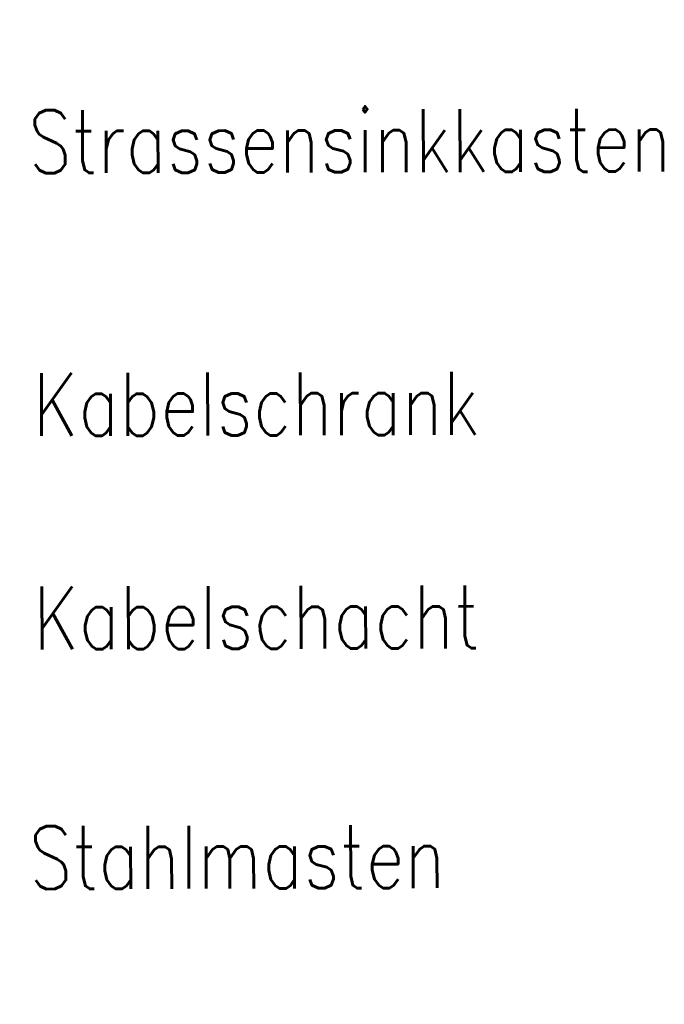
# Model space of a CAD drawing. Extents: x 0 to 1135, y 0 to 420.
# Tile 81 of 84: x 1095 to 1114, y 209 to 237. Entities that reach past the tile are written whole.
import ezdxf

# ---------------------------------------------------------------- set-up
doc = ezdxf.new("R2010")
doc.units = 0
doc.header["$LTSCALE"] = 2
doc.header["$MEASUREMENT"] = 0
doc.linetypes.add('AUSGEZOGEN', pattern=[0])
doc.layers.add('FBRTOP', color=8, linetype='AUSGEZOGEN')
doc.layers.add('LEGENDE', color=7, linetype='AUSGEZOGEN')
doc.styles.add('ROMANS', font='romans.shx', dxfattribs={"width": 0.8})

msp = doc.modelspace()

# ---------------------------------------------------------------- linework, layer by layer
at = {"layer": 'FBRTOP', "const_width": 0.5}
for points in [[(88.009, 187.528, 0), (104.839, 188.975, 0), (166.439, 194.269, -0.000002), (228.71, 199.62, 0.000002), (290.98, 204.971, 0.000001), (321.649, 207.607, 0.000001), (340.796, 209.253, 0.000002), (353.251, 210.323, -0.000001), (365.705, 211.394, -0.000007)], [(87.666, 191.514, 0), (104.497, 192.96, 0), (166.097, 198.254, -0.000002), (228.367, 203.605, 0.000002), (290.638, 208.957, 0.000001), (321.307, 211.592, 0.000001), (340.454, 213.238, 0.000002), (352.908, 214.308, -0.000001), (365.363, 215.379, -0.000007)], [(377.816, 216.449, 0.000001), (390.27, 217.519, 0.000044)], [(378.159, 212.464, 0.000001), (390.613, 213.534, 0.000044)]]:
    msp.add_lwpolyline(points, format="xyb", dxfattribs=at)

# ---------------------------------------------------------------- texts
at = {"layer": 'LEGENDE', "style": 'ROMANS', "width": 0.8}
for s, p in [('Strassensinkkasten', (1095.423, 232.579)), ('Kabelschrank', (1095.547, 225.058)), ('Kabelschacht', (1095.563, 218.951)), ('Stahlmasten', (1095.442, 212.094))]:
    msp.add_text(s, height=1.8, rotation=0.1472, dxfattribs=at).set_placement(p)

doc.saveas('drawing.dxf')
